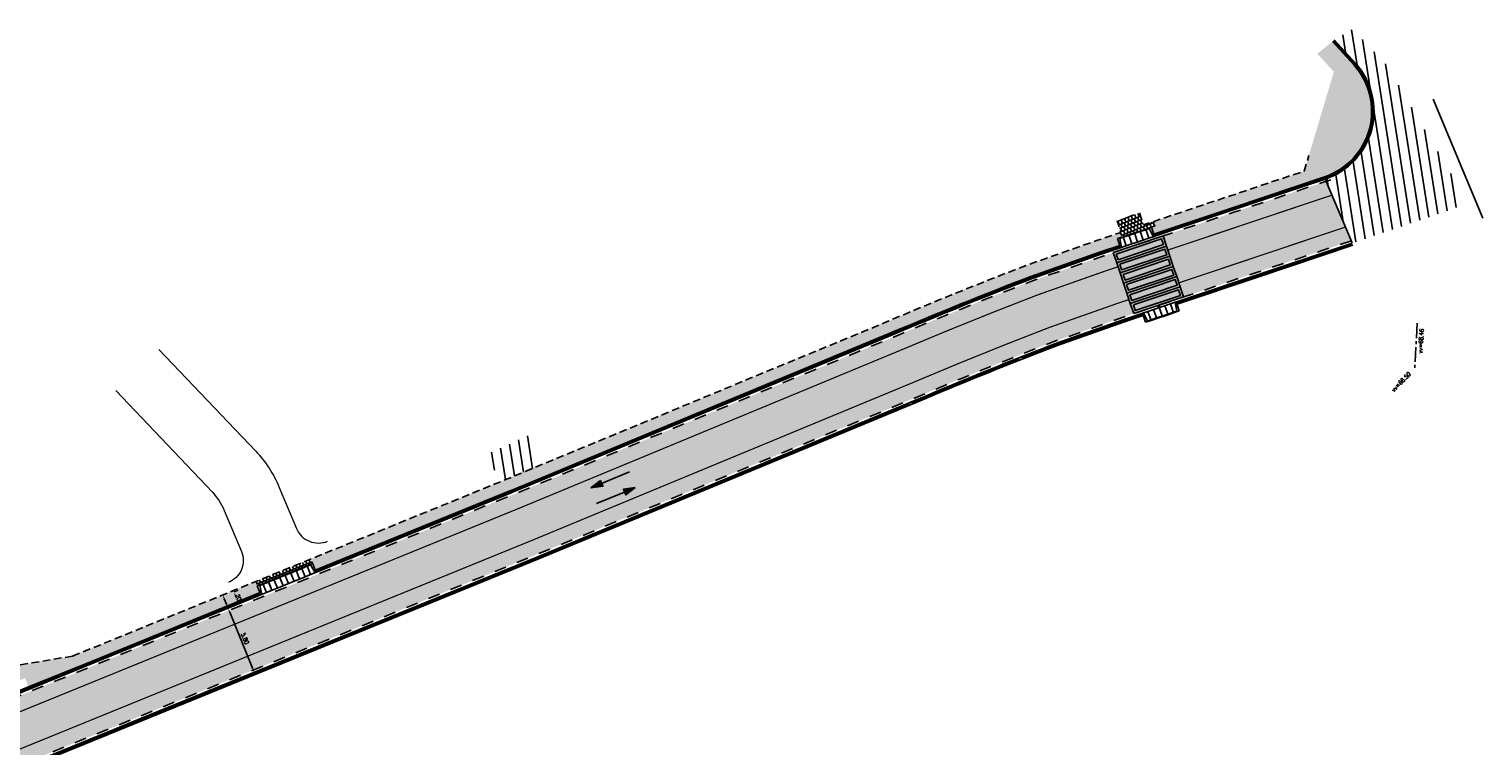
# Model space of a CAD drawing. Header units: metres. Extents: x 183890 to 185675, y 327401 to 328446.
# Tile 69 of 69: x 184595 to 184717, y 328386 to 328446. Entities that reach past the tile are written whole.
import ezdxf

# ---------------------------------------------------------------- set-up
doc = ezdxf.new("R2010")
doc.units = ezdxf.units.M
doc.header["$LTSCALE"] = 0.2
doc.header["$PDMODE"] = 35
doc.header["$PDSIZE"] = 0.2
for name, pattern in [('ACAD_ISO02W100', [15, 12, -3]), ('CENTERX5', [10, 6.25, -1.25, 1.25, -1.25]), ('DASHED', [200, 100, -100]), ('HIDDEN', [9.525, 6.35, -3.175])]:
    doc.linetypes.add(name, pattern=pattern)
for name, color, linetype, lineweight in [('N-WE-GW-WATERGANG_INSTEEK-G', 90, 'Continuous', 35), ('N-WE-VH-KANTOPSLUITING_ELEMENT_INRIT-S', 7, 'Continuous', 25), ('X-XX-AL-AANPIJLING-T25', 7, 'Continuous', 25)]:
    doc.layers.add(name, color=color, linetype=linetype, lineweight=lineweight)
for name, color, linetype in [('O_RIO_L_STRENG_RWA', 7, 'CENTERX5'), ('O_RIO_T_VLOEIVLAK', 7, 'Continuous'), ('O_WEGEN_A_ASFALT', 252, 'Continuous'), ('O_WEGEN_brug', 254, 'Continuous'), ('O_WEGEN_HERSTRATEN', 253, 'Continuous'), ('O_WEGEN_L_2STREK', 3, 'Continuous'), ('O_WEGEN_L_OB 60x200', 2, 'HIDDEN'), ('O_WEGEN_L_RIJRICHTING', 3, 'Continuous'), ('O_WEGEN_L_TB18-20', 1, 'ACAD_ISO02W100'), ('O_WEGEN_T_MAATVOERING', 1, 'Continuous'), ('VOP', 7, 'Continuous'), ('VOP-A', 7, 'Continuous'), ('Z_ZZZ_Z_HERGEBRUIK_MATERIALEN', 252, 'Continuous'), ('Z_ZZZ_Z_WERKGRENS', 3, 'FENCELINE2')]:
    doc.layers.add(name, color=color, linetype=linetype)
doc.styles.add('ROMANS', font='romans.shx', dxfattribs={"width": 0.9})
doc.styles.add('ROMANS1_200_18', font='romans.shx', dxfattribs={"width": 0.9, "height": 0.36})
doc.linetypes.add('FENCELINE2', pattern='A,6.35,-2.54,[132,ltypeshp.shx,S=2.54,R=0,X=-2.54,Y=0],-2.54,25.4', length=36.83)
doc.dimstyles.new('1_200', dxfattribs={"dimscale": 0.2, "dimtxt": 1.8, "dimasz": 1.8, "dimexe": 1.8, "dimexo": 0.625, "dimgap": 0.9, "dimtad": 1, "dimlfac": -1, "dimzin": 0, "dimdsep": 46, "dimtxsty": 'ROMANS', "dimcen": 0.9, "dimse1": 1, "dimse2": 1, "dimadec": 0, "dimazin": 0, "dimtfac": 1, "dimtix": 1, "dimtofl": 0, "dimtmove": 2, "dimatfit": 3, "dimfxl": 1, "dimtolj": 1, "dimtzin": 0, "dimarcsym": 0})

# ---------------------------------------------------------------- blocks, each defined once
blk = doc.blocks.new('*D74')
at = {"layer": 'Defpoints', "color": 0, "transparency": 16777216}
for p in [(184611.77, 328397.14), (184613.96, 328391.77), (184614, 328391.78)]:
    blk.add_point(p, dxfattribs=at)
at = {"layer": 'O_WEGEN_T_MAATVOERING', "color": 0, "lineweight": -2, "transparency": 16777216}
blk.add_line((184611.95, 328396.82), (184613.87, 328392.12), dxfattribs=at)
at = {"layer": 'O_WEGEN_T_MAATVOERING', "color": 0, "transparency": 16777216}
for points in [[(184612, 328396.84), (184611.89, 328396.8), (184611.81, 328397.15)], [(184613.92, 328392.14), (184613.81, 328392.09), (184614, 328391.78)]]:
    blk.add_solid(points, dxfattribs=at)
at = {"layer": 'O_WEGEN_T_MAATVOERING', "color": 0, "transparency": 16777216, "insert": (184613.24, 328394.61), "char_height": 0.36, "attachment_point": 5, "rotation": 292.1934, "style": 'ROMANS'}
blk.add_mtext('\\A1;5.80', dxfattribs=at)
blk = doc.blocks.new('*D75')
at = {"layer": 'Defpoints', "color": 0, "transparency": 16777216}
for p in [(184611.36, 328398.27), (184611.36, 328398.27), (184611.81, 328397.15)]:
    blk.add_point(p, dxfattribs=at)
at = {"layer": 'O_WEGEN_T_MAATVOERING', "color": 0, "lineweight": -2, "transparency": 16777216}
blk.add_line((184611.68, 328397.49), (184611.49, 328397.93), dxfattribs=at)
at = {"layer": 'O_WEGEN_T_MAATVOERING', "color": 0, "transparency": 16777216}
for points in [[(184611.55, 328397.95), (184611.44, 328397.91), (184611.36, 328398.27)], [(184611.73, 328397.51), (184611.62, 328397.47), (184611.81, 328397.15)]]:
    blk.add_solid(points, dxfattribs=at)
at = {"layer": 'O_WEGEN_T_MAATVOERING', "color": 0, "transparency": 16777216, "insert": (184612.59, 328398.25), "char_height": 0.36, "attachment_point": 5, "rotation": 292.1931, "style": 'ROMANS'}
blk.add_mtext('\\A1;1.20', dxfattribs=at)
blk = doc.blocks.new('N-SVH-INRITELEMENT_180 200_180X800X500_RECHTS')
for p, q in [((0, 0), (0, 0.8)), ((0, 0.8), (0.5, 0.8)), ((0, 0.75), (0.3, 0.75)), ((0, 0), (0.5, 0)), ((0.3, 0.75), (0.41, 0)), ((0.5, 0), (0.5, 0.8))]:
    blk.add_line(p, q)
blk = doc.blocks.new('N-SVH-INRITELEMENT_180 200_180X800X500_MIDDEN')
for p, q in [((0, 0), (0, 0.8)), ((0, 0.8), (0.5, 0.8)), ((0, 0.75), (0.5, 0.75)), ((0, 0), (0.5, 0)), ((0.5, 0), (0.5, 0.8))]:
    blk.add_line(p, q)

msp = doc.modelspace()

# ---------------------------------------------------------------- hatches: boundary and pattern name
at = {"layer": 'O_WEGEN_A_ASFALT'}
h = msp.add_hatch(color=256, dxfattribs=at)
edge = h.paths.add_edge_path()
edge.add_line((184518.268, 328348.752), (184515.952, 328353.63))
edge.add_line((184515.952, 328353.63), (184472.835, 328333.457))
edge.add_arc((184549.97, 328167.646), 182.874, 114.94794, 128.36988)
edge.add_line((184436.453, 328311.024), (184427.267, 328303.433))
edge.add_line((184427.267, 328303.433), (184408.642, 328287.271))
edge.add_line((184408.642, 328287.271), (184369.342, 328252.994))
edge.add_line((184369.342, 328252.994), (184344.192, 328231.087))
edge.add_line((184344.192, 328231.087), (184308.994, 328200.77))
edge.add_line((184308.994, 328200.77), (184312.518, 328196.679))
edge.add_line((184312.518, 328196.679), (184347.727, 328227.005))
edge.add_line((184347.727, 328227.005), (184372.89, 328248.922))
edge.add_line((184372.89, 328248.922), (184412.186, 328283.196))
edge.add_line((184412.186, 328283.196), (184430.748, 328299.304))
edge.add_line((184430.748, 328299.304), (184439.848, 328306.823))
edge.add_arc((184535.656, 328190.869), 150.414, 113.73239, 129.56569, ccw=False)
edge.add_line((184475.119, 328328.564), (184518.268, 328348.752))
edge = h.paths.add_edge_path()
edge.add_line((184535.032, 328362.549), (184537.319, 328357.657))
edge.add_line((184537.319, 328357.657), (184586.078, 328380.471))
edge.add_arc((184628.543, 328289.715), 100.2, 112.19337, 115.07495, ccw=False)
edge.add_line((184590.694, 328382.491), (184637.74, 328401.684))
edge.add_line((184637.74, 328401.684), (184669.659, 328414.92))
edge.add_arc((184806.796, 328092.268), 350.587, 111.01311, 113.02695, ccw=False)
edge.add_line((184681.082, 328419.54), (184686.802, 328421.561))
edge.add_line((184686.802, 328421.561), (184704.025, 328427.333))
edge.add_line((184704.025, 328427.333), (184705.927, 328427.971))
edge.add_line((184705.927, 328427.971), (184703.821, 328432.96))
edge.add_line((184703.821, 328432.96), (184696.179, 328430.395))
edge.add_line((184696.179, 328430.395), (184685.047, 328426.668))
edge.add_line((184685.047, 328426.668), (184679.212, 328424.606))
edge.add_arc((184806.897, 328092.024), 356.25, 111.00278, 113.02266)
edge.add_line((184667.569, 328419.899), (184635.688, 328406.679))
edge.add_line((184635.688, 328406.679), (184624.253, 328402.014))
edge.add_line((184624.253, 328402.014), (184600.645, 328392.383))
edge.add_line((184600.645, 328392.383), (184595.406, 328390.246))
edge.add_line((184595.406, 328390.246), (184588.654, 328387.491))
edge.add_arc((184628.543, 328289.715), 105.6, 112.19337, 115.07495)
edge.add_line((184583.789, 328385.362), (184535.032, 328362.549))
at = {"layer": 'O_WEGEN_HERSTRATEN'}
h = msp.add_hatch(dxfattribs=at)
h.set_pattern_fill('ANSI31', color=256, scale=0.25, style=0)
h.set_pattern_definition([(98.8976, (184710.9051, 328419.1405), (-0.784198, -0.12277), [])])
edge = h.paths.add_edge_path()
edge.add_line((184709.22, 328428.867), (184712.024, 328429.82))
edge.add_line((184712.024, 328429.82), (184715.196, 328430.918))
edge.add_line((184715.196, 328430.918), (184714.315, 328433.525))
edge.add_line((184714.315, 328433.525), (184708.89, 328442.718))
edge.add_line((184708.89, 328442.718), (184706.052, 328445.732))
edge.add_line((184706.052, 328445.732), (184704.502, 328444.821))
edge.add_line((184704.502, 328444.821), (184706.277, 328442.865))
edge.add_arc((184701.834, 328438.833), 6, -71.44457, 42.22054, ccw=False)
edge.add_line((184703.743, 328433.145), (184706.005, 328427.786))
edge.add_line((184706.005, 328427.786), (184709.22, 328428.867))
h = msp.add_hatch(dxfattribs=at)
h.set_pattern_fill('ANSI31', color=256, scale=0.25, style=0)
h.set_pattern_definition([(98.8976, (184637.6388, 328396.599), (-0.7842, -0.12277), [])])
h.paths.add_polyline_path([(184634.74, 328407.804), (184638.039, 328409.17), (184637.847, 328409.643), (184637.013, 328411.672), (184633.557, 328410.08), (184634.173, 328408.63)])
at = {"layer": 'O_WEGEN_L_RIJRICHTING'}
for points in [[(184642.221, 328407.252), (184643.213, 328407.384), (184643.014, 328407.862)], [(184645.924, 328407.27), (184644.933, 328407.138), (184645.132, 328406.66)]]:
    msp.add_hatch(color=256, dxfattribs=at).paths.add_polyline_path(points)
at = {"layer": 'VOP-A'}
h = msp.add_hatch(color=11, dxfattribs=at)
h.dxf.hatch_style = 1
h.paths.add_polyline_path([(184686.271, 328426.128), (184690.443, 328427.525), (184690.157, 328428.379), (184685.985, 328426.982)])
h = msp.add_hatch(color=256, dxfattribs=at)
h.dxf.hatch_style = 1
h.paths.add_polyline_path([(184687.667, 328422.588), (184691.46, 328423.858), (184691.618, 328423.384), (184687.825, 328422.114)])
h.paths.add_polyline_path([(184687.381, 328423.442), (184691.174, 328424.712), (184691.333, 328424.238), (184687.54, 328422.968)])
h.paths.add_polyline_path([(184687.095, 328424.295), (184690.888, 328425.565), (184691.047, 328425.091), (184687.254, 328423.821)])
h.paths.add_polyline_path([(184686.809, 328425.149), (184690.602, 328426.419), (184690.761, 328425.944), (184686.968, 328424.674)])
h.paths.add_polyline_path([(184686.524, 328426.002), (184690.317, 328427.272), (184690.475, 328426.798), (184686.682, 328425.528)])
h.paths.add_polyline_path([(184686.238, 328426.855), (184690.031, 328428.125), (184690.19, 328427.651), (184686.397, 328426.381)])
h = msp.add_hatch(color=31, dxfattribs=at)
h.dxf.hatch_style = 1
h.paths.add_polyline_path([(184686.556, 328425.275), (184690.729, 328426.672), (184690.443, 328427.525), (184686.271, 328426.128)])
h = msp.add_hatch(color=51, dxfattribs=at)
h.dxf.hatch_style = 1
h.paths.add_polyline_path([(184686.842, 328424.421), (184691.014, 328425.818), (184690.729, 328426.672), (184686.556, 328425.275)])
h = msp.add_hatch(color=41, dxfattribs=at)
h.dxf.hatch_style = 1
h.paths.add_polyline_path([(184687.128, 328423.568), (184691.3, 328424.965), (184691.014, 328425.818), (184686.842, 328424.421)])
h = msp.add_hatch(color=91, dxfattribs=at)
h.dxf.hatch_style = 1
h.paths.add_polyline_path([(184687.414, 328422.714), (184691.586, 328424.111), (184691.3, 328424.965), (184687.128, 328423.568)])
h = msp.add_hatch(color=151, dxfattribs=at)
h.dxf.hatch_style = 1
h.paths.add_polyline_path([(184687.699, 328421.861), (184691.872, 328423.258), (184691.586, 328424.111), (184687.414, 328422.714)])
at = {"layer": 'Z_ZZZ_Z_HERGEBRUIK_MATERIALEN'}
h = msp.add_hatch(dxfattribs=at)
h.set_pattern_fill('AVH-TEGEL_300X300_HALFST', color=256, angle=27, style=0, pattern_type=2)
h.set_pattern_definition([(27, (0, 0), (0.199203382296, 0.26984812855), [0.3, -0.3]), (117, (0, 0), (-0.26730195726, -0.13619714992), [])])
edge = h.paths.add_edge_path()
edge.add_line((184614.259, 328399.017), (184614.108, 328399.387))
edge.add_line((184614.108, 328399.387), (184598.785, 328393.136))
edge.add_line((184598.785, 328393.136), (184594.342, 328392.393))
edge.add_line((184594.342, 328392.393), (184587.752, 328389.704))
edge.add_arc((184618.735, 328312.128), 83.534, 111.77143, 115.49689)
edge.add_line((184582.776, 328387.527), (184532.209, 328363.866))
edge.add_line((184532.209, 328363.866), (184515.143, 328355.89))
edge.add_line((184515.143, 328355.89), (184471.824, 328335.623))
edge.add_arc((184549.197, 328168.904), 183.798, 114.89556, 128.4384)
edge.add_line((184434.934, 328312.869), (184432.691, 328311.015))
edge.add_line((184432.691, 328311.015), (184433.449, 328310.098))
edge.add_line((184433.449, 328310.098), (184435.699, 328311.957))
edge.add_arc((184549.97, 328167.646), 184.074, 114.94841, 128.37379, ccw=False)
edge.add_line((184472.327, 328334.544), (184515.648, 328354.813))
edge.add_line((184515.648, 328354.813), (184532.713, 328362.788))
edge.add_line((184532.713, 328362.788), (184583.281, 328386.449))
edge.add_arc((184628.543, 328289.715), 106.8, 112.19337, 115.07495, ccw=False)
edge.add_line((184588.201, 328388.602), (184594.792, 328391.291))
edge.add_line((184594.792, 328391.291), (184595.094, 328390.55))
edge.add_line((184595.094, 328390.55), (184599.312, 328392.271))
edge.add_line((184599.312, 328392.271), (184614.487, 328398.462))
edge.add_line((184614.487, 328398.462), (184614.259, 328399.017))
edge = h.paths.add_edge_path()
edge.add_line((184689.414, 328429.606), (184689.541, 328429.227))
edge.add_line((184689.541, 328429.227), (184689.176, 328429.104))
edge.add_line((184689.176, 328429.104), (184689.43, 328428.346))
edge.add_line((184689.43, 328428.346), (184696.116, 328430.585))
edge.add_line((184696.116, 328430.585), (184702.243, 328432.641))
edge.add_line((184702.243, 328432.641), (184703.743, 328433.145))
edge.add_line((184703.743, 328433.145), (184703.679, 328433.334))
edge.add_arc((184701.834, 328438.833), 5.8, 288.55543, 402.22083)
edge.add_line((184706.129, 328442.731), (184704.354, 328444.687))
edge.add_line((184704.354, 328444.687), (184703.087, 328443.666))
edge.add_line((184703.087, 328443.666), (184704.471, 328442.147))
edge.add_line((184704.471, 328442.147), (184702.37, 328435.113))
edge.add_line((184702.37, 328435.113), (184701.984, 328433.82))
edge.add_line((184701.984, 328433.82), (184695.735, 328431.723))
edge.add_line((184695.735, 328431.723), (184689.414, 328429.606))
edge = h.paths.add_edge_path()
edge.add_line((184686.696, 328428.275), (184686.569, 328428.654))
edge.add_line((184686.569, 328428.654), (184684.585, 328427.989))
edge.add_line((184684.585, 328427.989), (184678.741, 328425.924))
edge.add_arc((184806.455, 328093.09), 356.496, 110.99269, 113.02346)
edge.add_line((184667.026, 328421.189), (184635.137, 328407.966))
edge.add_line((184635.137, 328407.966), (184618.741, 328401.277))
edge.add_line((184618.741, 328401.277), (184618.892, 328400.907))
edge.add_line((184618.892, 328400.907), (184619.118, 328400.351))
edge.add_line((184619.118, 328400.351), (184635.498, 328407.033))
edge.add_line((184635.498, 328407.033), (184667.398, 328420.315))
edge.add_arc((184571.432, 328689.658), 285.929, 289.61066, 292.13245)
edge.add_line((184679.156, 328424.798), (184684.99, 328426.859))
edge.add_line((184684.99, 328426.859), (184686.585, 328427.395))
edge.add_line((184686.585, 328427.395), (184686.331, 328428.153))
edge.add_line((184686.331, 328428.153), (184686.696, 328428.275))
h = msp.add_hatch(dxfattribs=at)
h.set_pattern_fill('AVH-TEGEL_300X300_HALFST', color=256, angle=112, style=0, pattern_type=2)
h.set_pattern_definition([(112, (72.43691, 29.25855), (-0.25145955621, 0.22196416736), [0.3, -0.3]), (202, (72.4369, 29.25855), (0.11238197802, -0.27815515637), [])])
h.paths.add_polyline_path([(184686.696, 328428.275), (184686.569, 328428.654), (184686.621, 328428.671), (184686.299, 328429.633), (184688.185, 328430.315), (184688.522, 328429.308), (184689.414, 328429.606), (184689.541, 328429.227), (184686.696, 328428.275)])
h = msp.add_hatch(dxfattribs=at)
h.set_pattern_fill('AVH-TEGEL_300X300_HALFST', color=256, angle=112, style=0, pattern_type=2)
h.set_pattern_definition([(112, (0, 0), (-0.25145955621, 0.22196416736), [0.3, -0.3]), (202, (0, 0), (0.11238197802, -0.27815515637), [])])
h.paths.add_polyline_path([(184614.259, 328399.017), (184614.108, 328399.387), (184618.741, 328401.277), (184618.892, 328400.907), (184614.259, 328399.017)])

# ---------------------------------------------------------------- linework, layer by layer
at = {"layer": 'N-WE-GW-WATERGANG_INSTEEK-G', "flags": 128}
msp.add_lwpolyline([(184689.85, 328422.368), (184689.785, 328422.559)], dxfattribs=at)
at = {"layer": 'O_RIO_L_STRENG_RWA', "flags": 128}
msp.add_lwpolyline([(184711.45, 328421.054), (184711.244, 328417.167)], dxfattribs=at)
at = {"layer": 'O_WEGEN_brug', "flags": 128}
for points in [[(184677.393, 328417.883), (184677.467, 328417.697)], [(184678.322, 328418.253), (184677.43, 328417.79), (184678.396, 328418.067)], [(184678.322, 328418.253), (184678.396, 328418.067)], [(184668.813, 328414.352), (184669.775, 328414.643), (184668.89, 328414.168)], [(184668.89, 328414.168), (184668.813, 328414.352)], [(184669.813, 328414.551), (184669.737, 328414.735)]]:
    msp.add_lwpolyline(points, dxfattribs=at)
at = {"layer": 'O_WEGEN_L_2STREK', "linetype": 'DASHED', "ltscale": 0.05, "flags": 128}
for points in [[(184704.222, 328433.095), (184696.179, 328430.395), (184685.047, 328426.668), (184679.212, 328424.606, 0.0088142), (184667.568, 328419.898), (184635.698, 328406.683), (184600.645, 328392.383), (184595.406, 328390.246), (184588.654, 328387.491, 0.0125739), (184583.789, 328385.362), (184533.22, 328361.701), (184516.156, 328353.725), (184472.834, 328333.457, 0.058631), (184436.453, 328311.024), (184427.256, 328303.424), (184408.641, 328287.27), (184369.342, 328252.994), (184344.192, 328231.087), (184308.994, 328200.77)], [(184705.942, 328427.976), (184697.894, 328425.275), (184686.804, 328421.561), (184681.08, 328419.539, 0.0087793), (184669.659, 328414.919), (184637.74, 328401.684), (184590.694, 328382.491, 0.0125739), (184586.078, 328380.471), (184535.507, 328356.809), (184535.282, 328356.704)]]:
    msp.add_lwpolyline(points, format="xyb", dxfattribs=at)
at = {"layer": 'O_WEGEN_L_2STREK', "flags": 128}
msp.add_lwpolyline([(184600.569, 328392.568), (184595.314, 328390.424)], dxfattribs=at)
at = {"layer": 'O_WEGEN_L_OB 60x200', "ltscale": 0.5, "flags": 128}
for points in [[(184688.185, 328430.315), (184688.522, 328429.308), (184695.735, 328431.723), (184701.984, 328433.82), (184702.37, 328435.113)], [(184598.785, 328393.136), (184594.351, 328392.397)]]:
    msp.add_lwpolyline(points, dxfattribs=at)
msp.add_lwpolyline([(184598.785, 328393.136), (184600.116, 328393.679), (184635.137, 328407.966), (184667.026, 328421.189, -0.0088231), (184678.728, 328425.92), (184684.592, 328427.991), (184686.621, 328428.671), (184686.299, 328429.633)], format="xyb", dxfattribs=at)
at = {"layer": 'O_WEGEN_L_RIJRICHTING'}
for points in [[(184642.221, 328407.252), (184643.213, 328407.384), (184643.014, 328407.862)], [(184645.924, 328407.27), (184644.933, 328407.138), (184645.132, 328406.66)]]:
    msp.add_lwpolyline(points, close=True, dxfattribs=at)
for points in [[(184645.453, 328408.596), (184643.113, 328407.623)], [(184642.693, 328405.925), (184645.032, 328406.899)]]:
    msp.add_lwpolyline(points, dxfattribs=at)
at = {"layer": 'O_WEGEN_L_TB18-20', "ltscale": 0.5, "const_width": 0.2, "flags": 128}
for points in [[(184704.428, 328444.754), (184706.203, 328442.798, -0.5410668), (184703.711, 328433.24)], [(184619.156, 328400.258), (184635.556, 328406.949), (184667.452, 328420.175, -0.0088161), (184679.108, 328424.887), (184686.545, 328427.515)], [(184688.452, 328421.797), (184686.902, 328421.277), (184681.184, 328419.257, 0.002161), (184678.36, 328418.158, 0.002161)], [(184669.775, 328414.643, -0.0059032), (184677.43, 328417.79)], [(184343.324, 328230.736), (184343.995, 328231.314), (184369.146, 328253.22), (184408.444, 328287.496), (184427.062, 328303.653), (184436.265, 328311.257, -0.0586349), (184472.708, 328333.729), (184516.029, 328353.997), (184533.094, 328361.973), (184583.662, 328385.634, -0.0125739), (184588.541, 328387.769), (184595.276, 328390.516)]]:
    msp.add_lwpolyline(points, format="xyb", dxfattribs=at)
at = {"layer": 'O_WEGEN_L_TB18-20', "linetype": 'Continuous', "ltscale": 0.5, "flags": 128}
for points in [[(184704.354, 328444.687), (184706.129, 328442.73)], [(184704.502, 328444.821), (184706.277, 328442.865)], [(184689.366, 328428.536), (184696.053, 328430.775), (184703.679, 328433.334)], [(184691.329, 328422.654), (184698.022, 328424.895), (184706.069, 328427.597)], [(184600.569, 328392.568), (184635.625, 328406.869)], [(184619.118, 328400.351), (184635.55, 328407.054)], [(184637.816, 328401.499), (184592.704, 328383.095)], [(184637.892, 328401.314), (184592.784, 328382.912)], [(184602.76, 328387.198), (184637.816, 328401.499)], [(184595.238, 328390.609), (184600.494, 328392.753), (184614.487, 328398.462)], [(184600.569, 328392.568), (184595.314, 328390.424)]]:
    msp.add_lwpolyline(points, dxfattribs=at)
for points in [[(184635.594, 328406.857), (184667.491, 328420.083, -0.0088155), (184679.143, 328424.794), (184684.982, 328426.857), (184696.116, 328430.585), (184703.743, 328433.145)], [(184635.518, 328407.041), (184667.413, 328420.267, -0.0088168), (184679.074, 328424.981), (184684.917, 328427.046), (184686.522, 328427.583)], [(184637.816, 328401.499), (184669.736, 328414.735, -0.008778), (184681.149, 328419.351), (184686.869, 328421.372), (184697.958, 328425.085), (184706.005, 328427.786)], [(184637.893, 328401.314), (184669.813, 328414.551, -0.0087767), (184681.218, 328419.163), (184686.934, 328421.183), (184688.484, 328421.702)], [(184307.247, 328199.734), (184308.272, 328200.412), (184344.061, 328231.238), (184369.212, 328253.145), (184408.51, 328287.421), (184427.127, 328303.576), (184436.328, 328311.179, -0.0586336), (184472.75, 328333.638), (184516.071, 328353.906), (184533.136, 328361.882), (184583.705, 328385.543, -0.0125739), (184588.579, 328387.676), (184595.314, 328390.424)], [(184343.259, 328230.811), (184343.93, 328231.389), (184369.08, 328253.296), (184408.379, 328287.572), (184426.997, 328303.729), (184436.202, 328311.335, -0.0586361), (184472.665, 328333.819), (184515.986, 328354.088), (184533.051, 328362.064), (184583.62, 328385.725, -0.0125739), (184588.503, 328387.862), (184595.238, 328390.609)]]:
    msp.add_lwpolyline(points, format="xyb", dxfattribs=at)
at = {"layer": 'O_WEGEN_L_TB18-20', "ltscale": 0.5, "const_width": 0.2, "flags": 128}
for points in [[(184689.398, 328428.441), (184696.085, 328430.68), (184703.711, 328433.24)], [(184706.037, 328427.691), (184697.99, 328424.99), (184691.297, 328422.749)], [(184668.851, 328414.26), (184637.854, 328401.406), (184592.744, 328383.004)], [(184595.276, 328390.516), (184600.532, 328392.661), (184614.526, 328398.37)]]:
    msp.add_lwpolyline(points, dxfattribs=at)
at = {"layer": 'O_WEGEN_L_TB18-20', "linetype": 'Continuous', "ltscale": 0.5}
for radius in [5.8, 6]:
    msp.add_arc((184701.834, 328438.833), radius, 288.55543, 42.22083, dxfattribs=at)
at = {"layer": 'VOP', "linetype": 'DASHED', "ltscale": 0.05, "const_width": 0.1, "flags": 128}
for points in [[(184704.309, 328431.805), (184696.577, 328429.21), (184690.554, 328427.193)], [(184705.44, 328429.126), (184697.497, 328426.46), (184691.475, 328424.443)]]:
    msp.add_lwpolyline(points, dxfattribs=at)
at = {"layer": 'VOP', "flags": 128}
for points in [[(184686.271, 328426.128), (184690.443, 328427.525), (184690.157, 328428.379), (184685.985, 328426.982)], [(184686.238, 328426.855), (184690.031, 328428.125), (184690.19, 328427.651), (184686.397, 328426.381)], [(184686.556, 328425.275), (184690.729, 328426.672), (184690.443, 328427.525), (184686.271, 328426.128)], [(184686.524, 328426.002), (184690.317, 328427.272), (184690.475, 328426.798), (184686.682, 328425.528)], [(184686.842, 328424.421), (184691.014, 328425.818), (184690.729, 328426.672), (184686.556, 328425.275)], [(184686.809, 328425.149), (184690.602, 328426.419), (184690.761, 328425.944), (184686.968, 328424.674)], [(184687.128, 328423.568), (184691.3, 328424.965), (184691.014, 328425.818), (184686.842, 328424.421)], [(184687.095, 328424.295), (184690.888, 328425.565), (184691.047, 328425.091), (184687.254, 328423.821)], [(184687.414, 328422.714), (184691.586, 328424.111), (184691.3, 328424.965), (184687.128, 328423.568)], [(184687.381, 328423.442), (184691.174, 328424.712), (184691.333, 328424.238), (184687.54, 328422.968)], [(184687.699, 328421.861), (184691.872, 328423.258), (184691.586, 328424.111), (184687.414, 328422.714)], [(184687.667, 328422.588), (184691.46, 328423.858), (184691.618, 328423.384), (184687.825, 328422.114)]]:
    msp.add_lwpolyline(points, close=True, dxfattribs=at)
at = {"layer": 'VOP', "linetype": 'DASHED', "ltscale": 0.05, "const_width": 0.1, "flags": 128}
for points in [[(184686.382, 328425.796), (184685.454, 328425.485), (184679.644, 328423.433, 0.0088062), (184668.052, 328418.746), (184636.174, 328405.527), (184601.117, 328391.225), (184595.878, 328389.088), (184589.126, 328386.334, 0.0125739), (184584.319, 328384.23), (184535.562, 328361.416)], [(184687.302, 328423.046), (184686.397, 328422.743), (184680.647, 328420.712, 0.0087875), (184669.175, 328416.072), (184637.265, 328402.84), (184590.222, 328383.649, 0.0125739), (184585.548, 328381.603), (184536.79, 328358.788)]]:
    msp.add_lwpolyline(points, format="xyb", dxfattribs=at)
at = {"layer": 'X-XX-AL-AANPIJLING-T25', "flags": 128}
msp.add_lwpolyline([(184703.743, 328433.145), (184706.005, 328427.787)], dxfattribs=at)
at = {"layer": 'X-XX-AL-AANPIJLING-T25', "linetype": 'Continuous', "lineweight": 0, "flags": 128}
for points in [[(184606.021, 328418.862), (184614.126, 328410.319, -0.0911894), (184616.099, 328407.289), (184617.535, 328403.849, 0.414272), (184620.151, 328402.774, 1.628751)], [(184602.394, 328415.42), (184610.498, 328406.878, -0.0911894), (184611.485, 328405.363), (184612.921, 328401.923, -0.414341), (184611.846, 328399.307, -6.6816256)]]:
    msp.add_lwpolyline(points, format="xyb", dxfattribs=at)
at = {"layer": 'Z_ZZZ_Z_WERKGRENS', "ltscale": 0.2}
msp.add_lwpolyline([(184712.788, 328439.863), (184716.96, 328429.858)], dxfattribs=at)

# ---------------------------------------------------------------- block references
at = {"layer": 'N-WE-VH-KANTOPSLUITING_ELEMENT_INRIT-S', "xscale": -1}
for name, p, rotation in [('N-SVH-INRITELEMENT_180 200_180X800X500_MIDDEN', (184688.007, 328427.87), 18.49116887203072), ('N-SVH-INRITELEMENT_180 200_180X800X500_MIDDEN', (184688.482, 328428.028), 18.49116887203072), ('N-SVH-INRITELEMENT_180 200_180X800X500_MIDDEN', (184688.956, 328428.187), 18.49116887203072), ('N-SVH-INRITELEMENT_180 200_180X800X500_RECHTS', (184687.059, 328427.553), 18.49116887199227), ('N-SVH-INRITELEMENT_180 200_180X800X500_MIDDEN', (184687.533, 328427.711), 18.49116887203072), ('N-SVH-INRITELEMENT_180 200_180X800X500_RECHTS', (184690.792, 328422.684), 198.4911688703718), ('N-SVH-INRITELEMENT_180 200_180X800X500_MIDDEN', (184618.267, 328399.789), 22.13035254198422), ('N-SVH-INRITELEMENT_180 200_180X800X500_MIDDEN', (184618.73, 328399.977), 22.13035254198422), ('N-SVH-INRITELEMENT_180 200_180X800X500_MIDDEN', (184615.488, 328398.658), 22.39159196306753), ('N-SVH-INRITELEMENT_180 200_180X800X500_MIDDEN', (184615.951, 328398.847), 22.13035254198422), ('N-SVH-INRITELEMENT_180 200_180X800X500_MIDDEN', (184616.414, 328399.036), 22.13035254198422), ('N-SVH-INRITELEMENT_180 200_180X800X500_MIDDEN', (184616.877, 328399.224), 22.13035254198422), ('N-SVH-INRITELEMENT_180 200_180X800X500_MIDDEN', (184617.341, 328399.412), 22.13035254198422), ('N-SVH-INRITELEMENT_180 200_180X800X500_MIDDEN', (184617.804, 328399.601), 22.13035254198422), ('N-SVH-INRITELEMENT_180 200_180X800X500_RECHTS', (184615.026, 328398.468), 22.39159196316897)]:
    msp.add_blockref(name, p, dxfattribs=dict(at, rotation=rotation))
at = {"layer": 'N-WE-VH-KANTOPSLUITING_ELEMENT_INRIT-S'}
for name, p, rotation in [('N-SVH-INRITELEMENT_180 200_180X800X500_RECHTS', (184688.956, 328428.187), 18.49116887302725), ('N-SVH-INRITELEMENT_180 200_180X800X500_MIDDEN', (184690.318, 328422.525), 198.4911688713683), ('N-SVH-INRITELEMENT_180 200_180X800X500_MIDDEN', (184690.792, 328422.684), 198.4911688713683), ('N-SVH-INRITELEMENT_180 200_180X800X500_RECHTS', (184688.895, 328422.05), 198.4911688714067), ('N-SVH-INRITELEMENT_180 200_180X800X500_MIDDEN', (184689.369, 328422.208), 198.4911688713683), ('N-SVH-INRITELEMENT_180 200_180X800X500_MIDDEN', (184689.843, 328422.367), 198.4911688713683), ('N-SVH-INRITELEMENT_180 200_180X800X500_RECHTS', (184618.73, 328399.977), 22.13035254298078)]:
    msp.add_blockref(name, p, dxfattribs=dict(at, rotation=rotation))

# ---------------------------------------------------------------- texts
at = {"layer": 'O_RIO_T_VLOEIVLAK', "char_height": 0.36, "width": 10.60418, "attachment_point": 1, "style": 'ROMANS1_200_18'}
for s, insert, rotation in [('vv=68.46', (184711.522, 328418.549), 86.54838), ('vv=68.50', (184709.249, 328415.544), 45.2385)]:
    msp.add_mtext(s, dxfattribs=dict(at, insert=insert, rotation=rotation))

# ---------------------------------------------------------------- dimensions: what is measured, and where the dimension line sits
at = {"layer": 'O_WEGEN_T_MAATVOERING'}
dim = msp.add_linear_dim(base=(184611.358, 328398.265), p1=(184611.812, 328397.154), p2=(184611.358, 328398.265), angle=112.1931, dimstyle='1_200', dxfattribs=at)
dim.commit()
dim.dimension.update_dxf_attribs({"geometry": '*D75', "text_midpoint": (184612.587, 328398.251), "dimtype": 161})
dim = msp.add_aligned_dim(p1=(184611.765, 328397.135), p2=(184613.956, 328391.765), distance=0.05, dimstyle='1_200', dxfattribs=at)
dim.commit()
dim.dimension.update_dxf_attribs({"geometry": '*D74', "text_midpoint": (184613.24, 328394.605)})

doc.saveas('drawing.dxf')
